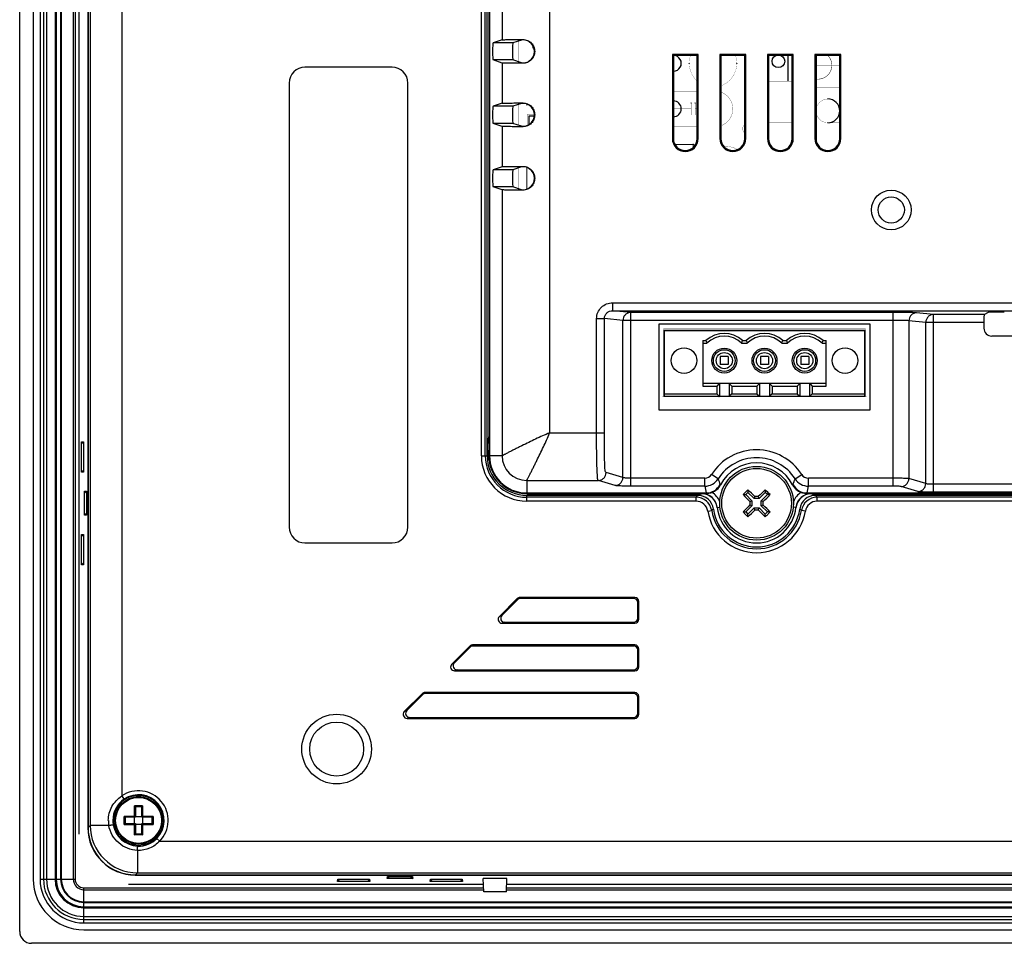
# Model space of a CAD drawing. Header units: millimetres. Extents: x 0 to 2577, y 0 to 841.
# Tile 56 of 68: x 2248 to 2372, y 361 to 477. Entities that reach past the tile are written whole.
import ezdxf

# ---------------------------------------------------------------- set-up
doc = ezdxf.new("R2010")
doc.units = ezdxf.units.MM
doc.layers.add('11_COMPONENTS', color=7, linetype='Continuous')

msp = doc.modelspace()

# ---------------------------------------------------------------- linework, layer by layer
at = {"layer": '11_COMPONENTS', "color": 7, "linetype": 'Continuous'}
for p, q in [((2247.783, 362.357), (2247.783, 620.359)), ((2249.483, 613.758), (2249.483, 368.958)), ((2250.355, 613.758), (2250.355, 368.958)), ((2250.788, 613.758), (2250.788, 368.958)), ((2251.163, 613.758), (2251.163, 368.958)), ((2252.246, 613.758), (2252.246, 368.958)), ((2252.381, 613.758), (2252.381, 368.958)), ((2252.944, 613.758), (2252.944, 368.958)), ((2253.031, 613.758), (2253.031, 368.958)), ((2254.534, 613.758), (2254.534, 368.958)), ((2254.779, 613.758), (2254.779, 368.958)), ((2255.233, 608.108), (2255.233, 374.608)), ((2256.383, 607.265), (2256.383, 375.45)), ((2256.409, 607.239), (2256.409, 375.476)), ((2256.667, 606.982), (2256.667, 375.733)), ((2260.661, 603.276), (2260.661, 379.439)), ((2306.046, 422.358), (2306.046, 560.358)), ((2306.545, 422.358), (2306.545, 560.358)), ((2306.783, 422.358), (2306.783, 560.358)), ((2306.995, 560.358), (2306.995, 422.358)), ((2307.083, 560.358), (2307.083, 422.358)), ((2314.653, 557.488), (2314.653, 425.228)), ((2308.661, 479.896), (2308.661, 474.82)), ((2308.661, 474.82), (2307.521, 474.44)), ((2311.098, 474.797), (2310.024, 474.44)), ((2311.283, 474.855), (2311.283, 474.807)), ((2310.024, 474.44), (2307.521, 474.44)), ((2308.661, 471.896), (2307.521, 472.275)), ((2310.024, 472.275), (2307.521, 472.275)), ((2311.098, 471.918), (2310.024, 472.275)), ((2330.151, 472.989), (2330.151, 462.358)), ((2330.151, 472.989), (2330.283, 472.858)), ((2333.414, 472.989), (2330.151, 472.989)), ((2330.283, 472.858), (2330.283, 462.358)), ((2333.283, 472.858), (2330.283, 472.858)), ((2333.414, 472.989), (2333.283, 472.858)), ((2333.283, 462.358), (2333.283, 472.858)), ((2333.414, 462.358), (2333.414, 472.989)), ((2336.151, 472.989), (2336.151, 462.358)), ((2336.151, 472.989), (2336.283, 472.858)), ((2339.414, 472.989), (2336.151, 472.989)), ((2336.283, 472.858), (2336.283, 462.358)), ((2339.283, 472.858), (2336.283, 472.858)), ((2339.414, 472.989), (2339.283, 472.858)), ((2339.283, 462.358), (2339.283, 472.858)), ((2339.414, 462.358), (2339.414, 472.989)), ((2342.151, 472.989), (2342.151, 462.358)), ((2342.151, 472.989), (2342.283, 472.858)), ((2345.414, 472.989), (2342.151, 472.989)), ((2342.283, 472.858), (2342.283, 462.358)), ((2345.283, 472.858), (2342.283, 472.858)), ((2344.783, 469.608), (2344.783, 472.858)), ((2345.414, 472.989), (2345.283, 472.858)), ((2345.283, 462.358), (2345.283, 472.858)), ((2345.414, 462.358), (2345.414, 472.989)), ((2348.151, 472.989), (2348.151, 462.358)), ((2348.151, 472.989), (2348.283, 472.858)), ((2351.414, 472.989), (2348.151, 472.989)), ((2348.283, 472.858), (2348.283, 462.358)), ((2351.283, 472.858), (2348.283, 472.858)), ((2351.414, 472.989), (2351.283, 472.858)), ((2351.283, 462.358), (2351.283, 472.858)), ((2351.414, 462.358), (2351.414, 472.989)), ((2294.783, 471.358), (2283.783, 471.358)), ((2308.661, 471.896), (2308.661, 466.82)), ((2311.283, 471.86), (2311.283, 471.909)), ((2281.783, 469.358), (2281.783, 413.358)), ((2296.783, 413.358), (2296.783, 469.358)), ((2308.661, 466.82), (2307.521, 466.44)), ((2310.024, 466.44), (2307.521, 466.44)), ((2311.098, 466.797), (2310.024, 466.44)), ((2311.283, 466.855), (2311.283, 466.807)), ((2312.033, 465.208), (2312.033, 464.11)), ((2312.731, 465.208), (2312.033, 465.208)), ((2308.661, 463.896), (2307.521, 464.275)), ((2310.024, 464.275), (2307.521, 464.275)), ((2308.661, 463.896), (2308.661, 458.82)), ((2311.098, 463.918), (2310.024, 464.275)), ((2311.283, 463.86), (2311.283, 463.909)), ((2330.151, 462.358), (2330.283, 462.358)), ((2333.414, 462.358), (2333.283, 462.358)), ((2336.151, 462.358), (2336.283, 462.358)), ((2339.414, 462.358), (2339.283, 462.358)), ((2342.151, 462.358), (2342.283, 462.358)), ((2345.414, 462.358), (2345.283, 462.358)), ((2348.151, 462.358), (2348.283, 462.358)), ((2351.414, 462.358), (2351.283, 462.358)), ((2308.661, 458.82), (2307.521, 458.44)), ((2311.098, 458.797), (2310.024, 458.44)), ((2311.283, 458.855), (2311.283, 458.807)), ((2310.024, 458.44), (2307.521, 458.44)), ((2308.661, 455.896), (2307.521, 456.275)), ((2310.024, 456.275), (2307.521, 456.275)), ((2311.098, 455.918), (2310.024, 456.275)), ((2308.661, 455.896), (2308.661, 422.358)), ((2311.283, 455.86), (2311.283, 455.909)), ((2322.618, 441.655), (2322.618, 440.655)), ((2322.618, 441.655), (2482.199, 441.655)), ((2324.899, 440.43), (2322.618, 440.655)), ((2322.618, 440.655), (2482.199, 440.655)), ((2324.899, 418.52), (2324.899, 440.43)), ((2358.03, 440.43), (2324.899, 440.43)), ((2358.03, 418.52), (2358.03, 440.43)), ((2363.122, 440.175), (2360.984, 440.386)), ((2363.122, 417.755), (2363.122, 440.175)), ((2369.504, 440.175), (2363.122, 440.175)), ((2369.504, 440.175), (2370.048, 440.447)), ((2320.593, 425.228), (2320.593, 439.661)), ((2320.593, 439.661), (2321.578, 439.661)), ((2321.578, 425.228), (2321.578, 439.661)), ((2323.914, 439.43), (2321.578, 439.661)), ((2323.914, 419.605), (2323.914, 439.43)), ((2358.03, 439.43), (2323.914, 439.43)), ((2328.433, 438.958), (2328.433, 428.158)), ((2355.133, 438.958), (2328.433, 438.958)), ((2355.133, 428.158), (2355.133, 438.958)), ((2362.137, 439.175), (2360, 439.387)), ((2360, 439.387), (2360, 419.475)), ((2362.137, 418.84), (2362.137, 439.175)), ((2369.47, 439.175), (2362.137, 439.175)), ((2369.47, 439.175), (2369.47, 438.444)), ((2329.123, 438.208), (2329.123, 429.858)), ((2329.123, 438.208), (2354.443, 438.208)), ((2329.123, 438.158), (2354.443, 438.158)), ((2354.443, 429.858), (2354.443, 438.208)), ((2403.47, 437.445), (2370.469, 437.445)), ((2334.003, 436.879), (2334.003, 431.136)), ((2334.003, 436.879), (2334.39, 436.879)), ((2334.003, 436.558), (2334.518, 436.558)), ((2338.887, 436.558), (2339.598, 436.558)), ((2339.015, 436.879), (2339.47, 436.879)), ((2343.967, 436.558), (2344.678, 436.558)), ((2344.095, 436.879), (2344.55, 436.879)), ((2349.047, 436.558), (2349.563, 436.558)), ((2349.175, 436.879), (2349.563, 436.879)), ((2349.563, 431.136), (2349.563, 436.879)), ((2336.203, 434.858), (2336.203, 433.858)), ((2337.203, 434.858), (2336.203, 434.858)), ((2337.203, 433.858), (2336.203, 433.858)), ((2337.203, 434.858), (2337.203, 433.858)), ((2341.283, 434.858), (2341.283, 433.858)), ((2342.283, 434.858), (2341.283, 434.858)), ((2342.283, 433.858), (2341.283, 433.858)), ((2342.283, 434.858), (2342.283, 433.858)), ((2346.363, 434.858), (2346.363, 433.858)), ((2347.363, 434.858), (2346.363, 434.858)), ((2347.363, 433.858), (2346.363, 433.858)), ((2347.363, 434.858), (2347.363, 433.858)), ((2349.563, 431.458), (2334.003, 431.458)), ((2336.074, 431.458), (2335.753, 431.136)), ((2336.087, 431.458), (2336.087, 429.858)), ((2337.318, 431.458), (2337.318, 429.858)), ((2337.331, 431.458), (2337.653, 431.136)), ((2341.154, 431.458), (2340.833, 431.136)), ((2341.167, 431.458), (2341.167, 429.858)), ((2342.398, 431.458), (2342.398, 429.858)), ((2342.411, 431.458), (2342.733, 431.136)), ((2346.234, 431.458), (2345.913, 431.136)), ((2346.247, 431.458), (2346.247, 429.858)), ((2347.478, 431.458), (2347.478, 429.858)), ((2347.491, 431.458), (2347.813, 431.136)), ((2329.123, 430.179), (2335.753, 430.179)), ((2334.003, 431.136), (2335.753, 431.136)), ((2335.753, 431.136), (2335.753, 430.179)), ((2335.753, 430.179), (2336.074, 429.858)), ((2337.653, 430.179), (2337.331, 429.858)), ((2337.653, 431.136), (2337.653, 430.179)), ((2337.653, 431.136), (2340.833, 431.136)), ((2337.653, 430.179), (2340.833, 430.179)), ((2340.833, 431.136), (2340.833, 430.179)), ((2340.833, 430.179), (2341.154, 429.858)), ((2342.733, 430.179), (2342.411, 429.858)), ((2342.733, 431.136), (2342.733, 430.179)), ((2342.733, 431.136), (2345.913, 431.136)), ((2342.733, 430.179), (2345.913, 430.179)), ((2345.913, 431.136), (2345.913, 430.179)), ((2345.913, 430.179), (2346.234, 429.858)), ((2347.813, 430.179), (2347.491, 429.858)), ((2347.813, 431.136), (2347.813, 430.179)), ((2347.813, 431.136), (2349.563, 431.136)), ((2347.813, 430.179), (2354.443, 430.179)), ((2329.123, 429.858), (2354.443, 429.858)), ((2328.433, 428.158), (2355.133, 428.158)), ((2314.653, 425.228), (2321.578, 425.228)), ((2255.582, 420.297), (2255.582, 424.118)), ((2255.582, 424.118), (2255.855, 423.859)), ((2255.582, 424.118), (2255.855, 424.118)), ((2255.855, 424.118), (2255.855, 420.297)), ((2306.046, 422.358), (2306.783, 422.358)), ((2308.661, 422.358), (2306.995, 422.358)), ((2255.582, 420.297), (2255.855, 420.557)), ((2255.855, 420.297), (2255.582, 420.297)), ((2323.914, 419.605), (2321.797, 420.234)), ((2311.783, 419.236), (2311.783, 417.57)), ((2311.783, 419.236), (2320.812, 419.236)), ((2322.929, 418.607), (2320.812, 419.236)), ((2334.247, 419.519), (2324.899, 419.519)), ((2334.247, 418.52), (2334.247, 419.519)), ((2335.933, 419.445), (2335.09, 419.981)), ((2345.632, 419.445), (2346.475, 419.981)), ((2347.318, 418.52), (2347.318, 419.519)), ((2358.03, 419.519), (2347.318, 419.519)), ((2362.137, 418.84), (2360, 419.475)), ((2255.954, 414.847), (2255.954, 417.868)), ((2255.954, 417.868), (2256.217, 417.619)), ((2255.954, 417.868), (2256.217, 417.868)), ((2256.217, 417.868), (2256.217, 414.847)), ((2311.783, 417.658), (2334.413, 417.658)), ((2311.783, 417.57), (2333.827, 417.57)), ((2334.247, 418.52), (2324.899, 418.52)), ((2334.478, 417.619), (2334.412, 417.658)), ((2336.249, 418.703), (2336.188, 418.737)), ((2339.687, 417.72), (2339.422, 417.455)), ((2339.688, 418.062), (2339.687, 417.72)), ((2339.687, 417.72), (2340.462, 416.944)), ((2341.879, 417.718), (2341.104, 416.944)), ((2341.88, 418.061), (2341.879, 417.718)), ((2342.144, 417.453), (2341.879, 417.718)), ((2345.377, 418.737), (2345.316, 418.703)), ((2347.087, 417.619), (2347.153, 417.658)), ((2347.152, 417.658), (2468.413, 417.658)), ((2358.03, 418.52), (2347.318, 418.52)), ((2347.738, 417.57), (2467.827, 417.57)), ((2361.152, 417.841), (2359.015, 418.477)), ((2468.391, 418.753), (2363.122, 418.753)), ((2468.391, 417.755), (2363.122, 417.755)), ((2311.783, 416.621), (2311.783, 417.358)), ((2333.352, 417.358), (2311.783, 417.358)), ((2333.147, 417.12), (2311.783, 417.12)), ((2333.147, 416.621), (2311.783, 416.621)), ((2333.147, 416.621), (2333.147, 417.12)), ((2339.079, 417.455), (2339.422, 417.455)), ((2339.422, 417.455), (2340.197, 416.679)), ((2339.938, 416.572), (2340.197, 416.679)), ((2340.197, 416.679), (2340.196, 416.037)), ((2340.569, 417.203), (2340.462, 416.944)), ((2341.104, 416.944), (2340.462, 416.944)), ((2340.997, 417.202), (2341.104, 416.944)), ((2341.368, 416.036), (2341.369, 416.678)), ((2342.144, 417.453), (2341.369, 416.678)), ((2341.627, 416.571), (2341.369, 416.678)), ((2342.487, 417.453), (2342.144, 417.453)), ((2467.352, 417.358), (2348.213, 417.358)), ((2467.147, 417.12), (2348.418, 417.12)), ((2348.418, 416.621), (2348.418, 417.12)), ((2467.147, 416.621), (2348.418, 416.621)), ((2255.954, 414.847), (2256.217, 415.097)), ((2334.626, 415.362), (2335.119, 415.442)), ((2335.811, 415.826), (2336.16, 415.864)), ((2339.078, 415.263), (2339.421, 415.263)), ((2339.421, 415.263), (2340.196, 416.037)), ((2339.421, 415.263), (2339.686, 414.997)), ((2339.686, 414.997), (2340.461, 415.772)), ((2339.938, 416.145), (2340.196, 416.037)), ((2340.568, 415.513), (2340.461, 415.772)), ((2340.461, 415.772), (2341.103, 415.771)), ((2340.996, 415.513), (2341.103, 415.771)), ((2341.878, 414.996), (2341.103, 415.771)), ((2341.627, 416.143), (2341.368, 416.036)), ((2342.143, 415.261), (2341.368, 416.036)), ((2341.878, 414.996), (2342.143, 415.261)), ((2342.486, 415.261), (2342.143, 415.261)), ((2345.754, 415.826), (2345.405, 415.864)), ((2346.939, 415.362), (2346.446, 415.442)), ((2256.217, 414.847), (2255.954, 414.847)), ((2339.685, 414.655), (2339.686, 414.997)), ((2341.877, 414.653), (2341.878, 414.996)), ((2255.582, 412.418), (2255.855, 412.159)), ((2255.582, 408.597), (2255.582, 412.418)), ((2255.582, 412.418), (2255.855, 412.418)), ((2255.855, 412.418), (2255.855, 408.597)), ((2283.783, 411.358), (2294.783, 411.358)), ((2255.582, 408.597), (2255.855, 408.857)), ((2255.855, 408.597), (2255.582, 408.597)), ((2310.582, 404.342), (2308.319, 402.079)), ((2310.636, 404.211), (2308.635, 402.21)), ((2310.636, 404.211), (2310.582, 404.342)), ((2310.989, 404.358), (2310.935, 404.489)), ((2325.414, 404.489), (2310.935, 404.489)), ((2325.283, 404.358), (2310.989, 404.358)), ((2325.283, 404.358), (2325.414, 404.489)), ((2325.783, 403.858), (2325.914, 403.989)), ((2325.914, 401.726), (2325.914, 403.989)), ((2325.783, 401.857), (2325.783, 403.858)), ((2308.635, 402.21), (2308.319, 402.079)), ((2325.783, 401.857), (2325.914, 401.726)), ((2308.988, 401.358), (2308.672, 401.227)), ((2308.672, 401.227), (2325.414, 401.227)), ((2308.988, 401.358), (2325.283, 401.358)), ((2325.283, 401.358), (2325.414, 401.227)), ((2304.582, 398.342), (2302.319, 396.079)), ((2304.636, 398.211), (2302.635, 396.21)), ((2304.636, 398.211), (2304.582, 398.342)), ((2304.989, 398.358), (2304.935, 398.489)), ((2325.414, 398.489), (2304.935, 398.489)), ((2325.283, 398.358), (2304.989, 398.358)), ((2325.283, 398.358), (2325.414, 398.489)), ((2325.783, 397.858), (2325.914, 397.989)), ((2325.783, 395.857), (2325.783, 397.858)), ((2325.914, 395.726), (2325.914, 397.989)), ((2302.635, 396.21), (2302.319, 396.079)), ((2302.988, 395.358), (2302.672, 395.227)), ((2302.672, 395.227), (2325.414, 395.227)), ((2302.988, 395.358), (2325.283, 395.358)), ((2325.283, 395.358), (2325.414, 395.227)), ((2325.783, 395.857), (2325.914, 395.726)), ((2298.582, 392.342), (2296.319, 390.079)), ((2298.636, 392.211), (2296.635, 390.21)), ((2298.636, 392.211), (2298.582, 392.342)), ((2298.989, 392.358), (2298.935, 392.489)), ((2325.414, 392.489), (2298.935, 392.489)), ((2325.283, 392.358), (2298.989, 392.358)), ((2325.283, 392.358), (2325.414, 392.489)), ((2325.783, 391.858), (2325.914, 391.989)), ((2325.783, 389.857), (2325.783, 391.858)), ((2325.914, 389.726), (2325.914, 391.989)), ((2296.635, 390.21), (2296.319, 390.079)), ((2296.988, 389.358), (2296.672, 389.227)), ((2296.672, 389.227), (2325.414, 389.227)), ((2296.988, 389.358), (2325.283, 389.358)), ((2325.283, 389.358), (2325.414, 389.227)), ((2325.783, 389.857), (2325.914, 389.726)), ((2260.661, 379.439), (2260.945, 379.028)), ((2262.274, 376.866), (2262.274, 378.188)), ((2263.291, 378.188), (2262.274, 378.188)), ((2262.383, 378.06), (2262.383, 376.758)), ((2263.183, 378.058), (2262.383, 378.058)), ((2263.183, 376.758), (2263.183, 378.06)), ((2263.291, 378.188), (2263.291, 376.866)), ((2260.952, 375.849), (2260.952, 376.866)), ((2262.274, 376.866), (2260.952, 376.866)), ((2262.383, 376.758), (2261.08, 376.758)), ((2261.083, 376.758), (2261.083, 375.958)), ((2262.283, 376.858), (2262.274, 376.866)), ((2262.283, 375.958), (2262.283, 376.758)), ((2262.383, 376.858), (2263.183, 376.858)), ((2264.485, 376.758), (2263.183, 376.758)), ((2263.283, 376.858), (2263.291, 376.866)), ((2263.283, 376.758), (2263.283, 375.958)), ((2264.613, 376.866), (2263.291, 376.866)), ((2264.483, 375.958), (2264.483, 376.758)), ((2264.613, 376.866), (2264.613, 375.849)), ((2256.667, 375.733), (2256.409, 375.476)), ((2259.025, 375.733), (2256.667, 375.733)), ((2260.952, 375.849), (2262.274, 375.849)), ((2261.08, 375.958), (2262.383, 375.958)), ((2262.274, 375.849), (2262.283, 375.858)), ((2262.274, 374.527), (2262.274, 375.849)), ((2262.383, 375.958), (2262.383, 374.655)), ((2263.183, 375.858), (2262.383, 375.858)), ((2263.183, 374.655), (2263.183, 375.958)), ((2263.183, 375.958), (2264.485, 375.958)), ((2263.291, 375.849), (2263.283, 375.858)), ((2263.291, 375.849), (2263.291, 374.527)), ((2263.291, 375.849), (2264.613, 375.849)), ((2263.291, 374.527), (2262.274, 374.527)), ((2262.383, 374.658), (2263.183, 374.658)), ((2265.452, 373.736), (2265.095, 374.087)), ((2265.452, 373.736), (2550.113, 373.736)), ((2262.658, 372.575), (2262.658, 369.742)), ((2262.375, 369.458), (2553.19, 369.458)), ((2262.658, 369.742), (2262.401, 369.484)), ((2262.401, 369.484), (2553.164, 369.484)), ((2262.658, 369.742), (2552.907, 369.742)), ((2294.174, 369.022), (2294.187, 369.295)), ((2294.442, 369.295), (2294.174, 369.022)), ((2294.187, 369.295), (2297.378, 369.295)), ((2297.123, 369.295), (2297.391, 369.022)), ((2297.378, 369.295), (2297.391, 369.022)), ((2250.355, 368.958), (2254.779, 368.958)), ((2255.883, 363.43), (2255.883, 367.855)), ((2255.883, 367.855), (2306.338, 367.855)), ((2261.533, 368.308), (2306.314, 368.308)), ((2287.907, 368.648), (2287.92, 368.934)), ((2288.187, 368.934), (2287.907, 368.648)), ((2291.958, 368.648), (2287.907, 368.648)), ((2287.92, 368.934), (2291.945, 368.934)), ((2291.678, 368.934), (2291.958, 368.648)), ((2291.945, 368.934), (2291.958, 368.648)), ((2297.391, 369.022), (2294.174, 369.022)), ((2299.607, 368.648), (2299.62, 368.934)), ((2299.887, 368.934), (2299.607, 368.648)), ((2303.658, 368.648), (2299.607, 368.648)), ((2299.62, 368.934), (2303.645, 368.934)), ((2303.378, 368.934), (2303.658, 368.648)), ((2303.645, 368.934), (2303.658, 368.648)), ((2306.365, 367.358), (2306.283, 369.022)), ((2309.283, 369.022), (2306.283, 369.022)), ((2306.283, 368.914), (2306.283, 369.022)), ((2309.2, 367.358), (2309.283, 369.022)), ((2309.227, 367.855), (2506.338, 367.855)), ((2309.251, 368.308), (2506.314, 368.308)), ((2255.883, 367.609), (2306.351, 367.609)), ((2309.2, 367.358), (2306.365, 367.358)), ((2309.214, 367.609), (2506.351, 367.609)), ((2255.883, 366.106), (2559.683, 366.106)), ((2255.883, 366.02), (2559.683, 366.02)), ((2255.883, 365.456), (2559.683, 365.456)), ((2255.883, 365.321), (2559.683, 365.321)), ((2255.883, 364.238), (2559.683, 364.238)), ((2255.883, 363.863), (2559.683, 363.863)), ((2255.883, 363.43), (2559.683, 363.43)), ((2255.883, 362.558), (2559.683, 362.558)), ((2566.283, 360.858), (2249.282, 360.858))]:
    msp.add_line(p, q, dxfattribs=at)
for points, const_width in [([(2310.783, 474.692), (2310.783, 472.023)], 0.0595), ([(2312.533, 473.858), (2312.533, 474.105)], 0.0238), ([(2332.283, 471.858), (2330.283, 471.858)], 0.0238), ([(2351.283, 471.608), (2348.283, 471.608)], 0.0302), ([(2342.283, 469.608), (2345.283, 469.608)], 0.0302), ([(2348.283, 468.858), (2351.283, 468.858)], 0.0302), ([(2333.283, 468.358), (2330.283, 468.358)], 0.0302), ([(2351.283, 467.358), (2349.783, 467.358)], 0.0302), ([(2310.783, 466.692), (2310.783, 464.023)], 0.0595), ([(2311.783, 466.608), (2311.783, 466.724)], 0.0238), ([(2312.029, 466.608), (2311.783, 466.608)], 0.0238), ([(2330.283, 466.108), (2332.533, 466.108)], 0.0302), ([(2332.533, 466.858), (2332.533, 465.358)], 0.0302), ([(2333.033, 466.858), (2333.033, 465.358)], 0.0302), ([(2333.033, 466.108), (2333.283, 466.108)], 0.0302), ([(2311.833, 465.408), (2311.833, 464.01)], 0.0302), ([(2312.738, 465.408), (2311.833, 465.408)], 0.0302), ([(2330.283, 463.858), (2333.283, 463.858)], 0.0302), ([(2342.283, 464.358), (2345.283, 464.358)], 0.0302), ([(2351.283, 464.358), (2349.783, 464.358)], 0.0302), ([(2345.283, 462.858), (2342.283, 462.858)], 0.0302), ([(2351.283, 462.858), (2348.283, 462.858)], 0.0302), ([(2332.783, 461.608), (2330.484, 461.608)], 0.119), ([(2332.783, 461.241), (2332.783, 461.608)], 0.119), ([(2310.783, 458.692), (2310.783, 456.023)], 0.0595), ([(2311.783, 458.724), (2311.783, 455.991)], 0.119), ([(2329.033, 429.858), (2329.033, 438.358)], 0.0297), ([(2329.033, 438.358), (2354.533, 438.358)], 0.0297), ([(2354.533, 438.358), (2354.533, 429.858)], 0.0297), ([(2329.123, 429.858), (2329.033, 429.858)], 0.0297), ([(2354.533, 429.858), (2354.443, 429.858)], 0.0297)]:
    msp.add_lwpolyline(points, dxfattribs=dict(at, const_width=const_width))
for points, const_width in [([(2312.381, 474.312, 0.0717152), (2312.735, 473.454)], 0.0297), ([(2332.454, 472.858, 0.3041072), (2333.282, 469.622)], 0.0238), ([(2336.283, 469.029, 0.4142017), (2338.111, 472.858)], 0.0238), ([(2348.283, 469.876, 0.7252355), (2349.757, 472.858)], 0.0595), ([(2336.283, 463.986, 0.7070826), (2336.283, 468.229)], 0.0302), ([(2349.783, 467.358, 1), (2349.783, 464.358)], 0.0302), ([(2339.282, 464.167, 0.4470982), (2339.282, 463.049)], 0.0302), ([(2338.362, 460.975, 0.1765901), (2336.687, 461.334)], 0.0297)]:
    msp.add_lwpolyline(points, format="xyb", dxfattribs=dict(at, const_width=const_width))
for centre, radius in [((2312.533, 473.858), 0.01), ((2343.533, 472.108), 0.8), ((2311.783, 472.008), 0.01), ((2332.283, 471.858), 0.01), ((2338.283, 471.858), 0.01), ((2349.783, 467.358), 0.0127), ((2311.783, 466.608), 0.01), ((2332.533, 466.858), 0.0127), ((2332.533, 466.108), 0.0127), ((2333.033, 466.858), 0.0127), ((2333.033, 466.108), 0.0127), ((2311.833, 465.408), 0.0127), ((2332.533, 465.358), 0.0127), ((2333.033, 465.358), 0.0127), ((2349.783, 464.358), 0.0127), ((2332.783, 461.608), 0.05), ((2357.783, 453.358), 2.5), ((2357.783, 453.358), 1.65), ((2329.033, 438.358), 0.0125), ((2354.533, 438.358), 0.0125), ((2331.623, 434.358), 1.616), ((2336.703, 434.358), 1.575), ((2336.703, 434.358), 1.375), ((2336.703, 434.358), 1.02), ((2341.783, 434.358), 1.575), ((2341.783, 434.358), 1.375), ((2341.783, 434.358), 1.02), ((2346.863, 434.358), 1.575), ((2346.863, 434.358), 1.375), ((2346.863, 434.358), 1.02), ((2351.943, 434.358), 1.616), ((2329.033, 429.858), 0.0125), ((2354.533, 429.858), 0.0125), ((2340.783, 416.358), 4.65), ((2340.783, 416.358), 4.394), ((2287.783, 385.358), 4.4), ((2287.783, 385.358), 3.4), ((2262.783, 376.358), 3.163), ((2262.783, 376.358), 3), ((2262.783, 376.358), 2.896)]:
    msp.add_circle(centre, radius, dxfattribs=at)
for centre, radius, start, end in [((2311.283, 473.358), 1.456, 303.9886, 56.0114), ((2330.283, 471.858), 1, 269.99997, 90.00003), ((2283.783, 469.358), 2, 90, 180), ((2294.783, 469.358), 2, 0, 90), ((2330.283, 471.858), 0.01, 270, 90.96257), ((2348.283, 471.608), 0.0127, 270, 90.96257), ((2348.283, 468.858), 0.0127, 270, 90.96257), ((2349.783, 465.858), 1.5, 270, 90), ((2311.283, 465.358), 1.456, 303.9886, 56.0114), ((2330.283, 466.108), 0.0127, 270, 90.96257), ((2330.283, 466.108), 1, 270.00003, 89.99997), ((2331.783, 462.358), 1.631, 180, 0), ((2331.783, 462.358), 1.5, 180, 0), ((2337.783, 462.358), 1.631, 180, 0), ((2337.783, 462.358), 1.5, 180, 0), ((2343.783, 462.358), 1.631, 180, 0), ((2343.783, 462.358), 1.5, 180, 0), ((2349.783, 462.358), 1.631, 180, 0), ((2349.783, 462.358), 1.5, 180, 0), ((2311.283, 457.358), 1.456, 303.9886, 56.0114), ((2336.703, 434.358), 3.422, 47.47314, 132.52686), ((2336.703, 434.358), 3.1, 45.20868, 134.79132), ((2341.783, 434.358), 3.422, 47.47314, 132.52686), ((2341.783, 434.358), 3.1, 45.20868, 134.79132), ((2346.863, 434.358), 3.422, 47.47314, 132.52686), ((2346.863, 434.358), 3.1, 45.20868, 134.79132), ((2350.725, 443.231), 17.527, 201.24874, 202.38097), ((2322.68, 443.231), 17.527, 337.61904, 338.75127), ((2355.805, 443.231), 17.527, 201.24874, 202.38097), ((2327.76, 443.231), 17.527, 337.61904, 338.75127), ((2360.885, 443.231), 17.527, 201.24874, 202.38097), ((2332.84, 443.231), 17.527, 337.61904, 338.75127), ((2336.033, 429.858), 0.0125, 270, 359.99997), ((2337.033, 429.858), 0.0125, 270, 359.99997), ((2341.283, 429.858), 0.0125, 270, 359.99997), ((2342.283, 429.858), 0.0125, 270, 359.99997), ((2346.283, 429.858), 0.0125, 270, 359.99997), ((2347.283, 429.858), 0.0125, 270, 359.99997), ((2312.283, 423.358), 5.5, 164.07264, 197.70315), ((2340.783, 416.358), 6.748, 32.48053, 147.51947), ((2311.783, 422.358), 5.737, 180, 270), ((2311.783, 422.358), 5.237, 180, 270), ((2311.783, 422.358), 5, 180, 270), ((2311.783, 422.358), 4.787, 180, 270), ((2311.783, 422.358), 4.7, 180, 270), ((2311.786, 422.361), 3.125, 180.05572, 269.94428), ((2340.783, 416.358), 5.749, 32.48053, 147.51947), ((2340.783, 416.358), 5.105, 27.35574, 152.64426), ((2334.247, 420.518), 0.999, 270.01006, 327.53337), ((2334.247, 420.52), 2, 270.01373, 327.47796), ((2343.895, 421.91), 8.335, 197.20281, 202.37117), ((2337.67, 421.91), 8.335, 337.6288, 342.79723), ((2347.318, 420.52), 2, 212.52208, 269.98624), ((2347.318, 420.518), 0.999, 212.46666, 269.98991), ((2333.822, 415.614), 2, 6.09472, 89.993), ((2340.783, 418.357), 7, 186.0945, 186.45509), ((2333.827, 415.573), 1.997, 86.54921, 89.99763), ((2333.827, 415.57), 2, 9.89539, 86.55249), ((2345.584, 420.255), 11.469, 188.70224, 193.08985), ((2334.411, 419.66), 2.002, 270.07263, 332.57283), ((2334.473, 419.622), 1.999, 289.52103, 332.64207), ((2333.822, 415.614), 2.5, 22.13576, 58.15377), ((2411.61, 345.438), 102.211, 134.96273, 135.20366), ((2411.628, 345.421), 102.236, 134.72198, 134.96284), ((2271.065, 346.784), 98.942, 45.37433, 46.08744), ((2411.175, 345.906), 100.041, 133.84204, 134.54732), ((2269.863, 345.53), 102.211, 44.72195, 45.20366), ((2347.092, 419.622), 1.999, 207.35793, 250.47901), ((2347.154, 419.66), 2.002, 207.42714, 269.96987), ((2347.743, 415.614), 2.5, 121.84623, 157.90972), ((2347.743, 415.614), 2, 90.007, 173.90529), ((2347.738, 415.57), 2, 93.44751, 170.10461), ((2344.883, 104.728), 312.9, 89.47629, 89.59639), ((2335.981, 420.255), 11.469, 346.91013, 351.29779), ((2347.738, 415.573), 1.997, 90.00237, 93.45079), ((2340.782, 418.357), 7, 353.54491, 353.9055), ((2350.899, 402.01), 23.312, 138.82497, 139.59501), ((2333.146, 415.122), 1.998, 9.20805, 89.97596), ((2333.148, 415.124), 1.497, 9.16537, 90.01864), ((2333.353, 415.361), 1.996, 7.62416, 90.01978), ((2411.234, 486.75), 100.041, 223.84204, 224.54732), ((2443.17, 416.291), 103.232, 179.84422, 180.08139), ((2340.716, 313.97), 103.232, 89.84422, 90.08139), ((2271.186, 486.098), 98.975, 315.37449, 316.08736), ((2238.395, 416.424), 103.232, 359.84422, 0.08139), ((2348.212, 415.361), 1.996, 89.98022, 172.37584), ((2348.419, 415.122), 1.998, 90.02404, 170.79194), ((2348.417, 415.124), 1.497, 89.98136, 170.83463), ((2330.666, 402.01), 23.312, 40.405, 41.17503), ((2340.783, 416.358), 6.237, 189.18402, 350.81598), ((2344.624, 404.684), 14.356, 130.33854, 131.46079), ((2340.783, 416.358), 5.737, 189.18402, 350.81598), ((2340.783, 416.358), 5.5, 187.64394, 352.35606), ((2333.829, 415.57), 1.998, 6.46247, 9.90596), ((2340.783, 416.358), 5, 186.10077, 353.89923), ((2410.356, 346.64), 98.942, 135.37433, 136.08744), ((2411.72, 487.203), 102.236, 224.72198, 224.96284), ((2270.39, 486.809), 100.041, 313.84204, 314.54732), ((2340.849, 518.745), 103.232, 269.84422, 270.08139), ((2410.5, 485.931), 98.942, 225.37433, 226.08744), ((2270.341, 345.974), 100.027, 43.84199, 44.54736), ((2269.976, 487.257), 102.182, 314.9627, 315.20369), ((2347.736, 415.57), 1.998, 170.09404, 173.53753), ((2336.941, 404.684), 14.356, 48.53921, 49.66146), ((2411.702, 487.185), 102.211, 224.96273, 225.20366), ((2269.937, 487.295), 102.236, 314.72198, 314.96284), ((2283.783, 413.358), 2, 180, 270), ((2294.783, 413.358), 2, 270, 0), ((2262.783, 376.359), 3.241, 124.57304, 180.03047), ((2262.783, 376.358), 3.741, 315.51973, 124.54282), ((2262.783, 376.358), 3.241, 315.51973, 124.54282), ((2261.444, 377.32), 1.202, 45.72243, 46.28183), ((2261.416, 377.291), 1.241, 44.25438, 45.70595), ((2264.149, 377.291), 1.242, 134.25202, 135.70359), ((2264.121, 377.32), 1.202, 133.7136, 134.273), ((2261.821, 377.696), 1.202, 223.7136, 224.273), ((2261.85, 377.724), 1.242, 224.25202, 225.70359), ((2263.715, 377.724), 1.242, 314.3045, 315.75593), ((2263.744, 377.696), 1.202, 315.7281, 316.2875), ((2262.67, 375.745), 6.004, 180.1141, 269.8859), ((2262.495, 376.359), 3.525, 180.01891, 190.21739), ((2262.797, 376.358), 3.255, 180.00798, 189.57926), ((2262.782, 376.356), 3.239, 189.58974, 268.10041), ((2261.821, 375.019), 1.202, 135.72243, 136.28183), ((2261.849, 374.991), 1.241, 134.25438, 135.70595), ((2263.716, 374.99), 1.242, 44.30204, 45.75347), ((2263.744, 375.019), 1.202, 43.71932, 44.27872), ((2261.444, 375.396), 1.202, 313.71932, 314.27872), ((2261.415, 375.424), 1.242, 314.30204, 315.75347), ((2262.783, 376.359), 3.242, 268.0818, 315.5003), ((2264.149, 375.425), 1.242, 224.3045, 225.75593), ((2264.121, 375.396), 1.202, 225.7281, 226.2875), ((2255.883, 368.958), 6.4, 180, 270), ((2255.883, 368.958), 5.528, 180, 270), ((2255.883, 368.958), 5.095, 180, 270), ((2255.883, 368.958), 4.72, 180, 270), ((2255.883, 368.958), 3.636, 180, 270), ((2255.883, 368.958), 3.502, 180, 270), ((2255.883, 368.958), 2.938, 180, 270), ((2255.883, 368.958), 2.852, 180, 270), ((2255.883, 368.958), 1.348, 180, 270), ((2255.883, 368.958), 1.103, 180, 270)]:
    msp.add_arc(centre, radius, start, end, dxfattribs=at)
for centre, major_axis, ratio, start_param, end_param in [((2312.097, 474.797), (1, 0), 0.0174551, 2.5220554, 3.0892328), ((2307.522, 473.358), (0, 1.082), 0.0524078, 0.0174533, 3.1241394), ((2310.025, 473.358), (0, 1.082), 0.0524078, 0.0174533, 3.1241394), ((2312.097, 471.919), (1, 0), 0.0174551, -3.0892328, -2.5220554), ((2307.522, 465.358), (0, 1.082), 0.0524078, 0.0174533, 3.1241394), ((2310.025, 465.358), (0, 1.082), 0.0524078, 0.0174533, 3.1241394), ((2312.097, 466.797), (1, 0), 0.0174551, 2.5220554, 3.0892328), ((2312.097, 463.919), (1, 0), 0.0174551, -3.0892328, -2.5220554), ((2312.097, 458.797), (1, 0), 0.0174551, 2.5220554, 3.0892328), ((2307.522, 457.358), (0, 1.082), 0.0524078, 0.0174533, 3.1241394), ((2310.025, 457.358), (0, 1.082), 0.0524078, 0.0174533, 3.1241394), ((2312.097, 455.919), (1, 0), 0.0174551, -3.0892328, -2.5220554), ((2369.505, 439.175), (0, 1), 0.0349208, 0.0174533, 1.5707963), ((2372.047, 440.446), (2, 0), 0.0174551, 1.5707963, 3.1066861), ((2370.47, 438.446), (0.708, 0.708), 0.9987828, -3.9263818, -2.3568035), ((2310.936, 403.988), (-0.192, 0.463), 0.998395, -0.3921315, 0.3921315), ((2310.99, 403.857), (0.192, -0.463), 0.998395, 2.7494612, 3.5337241), ((2325.282, 403.857), (-0.355, -0.355), 0.9972647, 2.357564, 3.9256213), ((2325.413, 403.988), (0.355, 0.355), 0.9972647, -0.7840286, 0.7840286), ((2308.675, 401.727), (0.466, 0.193), 0.9907525, 1.9667909, 4.3163944), ((2308.991, 401.858), (0.466, 0.193), 0.9907525, 1.9667909, 4.3163944), ((2325.282, 401.858), (-0.355, 0.355), 0.9972647, 2.357564, 3.9256213), ((2325.413, 401.727), (0.355, -0.355), 0.9972647, -0.7840286, 0.7840286), ((2304.936, 397.988), (-0.192, 0.463), 0.998395, -0.3921315, 0.3921315), ((2304.99, 397.857), (0.192, -0.463), 0.998395, 2.7494612, 3.5337241), ((2325.282, 397.857), (-0.355, -0.355), 0.9972647, 2.357564, 3.9256213), ((2325.413, 397.988), (0.355, 0.355), 0.9972647, -0.7840286, 0.7840286), ((2302.675, 395.727), (0.466, 0.193), 0.9907525, 1.9667909, 4.3163944), ((2302.991, 395.858), (0.466, 0.193), 0.9907525, 1.9667909, 4.3163944), ((2325.282, 395.858), (-0.355, 0.355), 0.9972647, 2.357564, 3.9256213), ((2325.413, 395.727), (0.355, -0.355), 0.9972647, -0.7840286, 0.7840286), ((2298.936, 391.988), (-0.192, 0.463), 0.998395, -0.3921315, 0.3921315), ((2298.99, 391.857), (0.192, -0.463), 0.998395, 2.7494612, 3.5337241), ((2325.282, 391.857), (-0.355, -0.355), 0.9972647, 2.357564, 3.9256213), ((2325.413, 391.988), (0.355, 0.355), 0.9972647, -0.7840286, 0.7840286), ((2296.991, 389.858), (0.466, 0.193), 0.9907525, 1.9667909, 4.3163944), ((2296.675, 389.727), (0.466, 0.193), 0.9907525, 1.9667909, 4.3163944), ((2325.282, 389.858), (-0.355, 0.355), 0.9972647, 2.357564, 3.9256213), ((2325.413, 389.727), (0.355, -0.355), 0.9972647, -0.7840286, 0.7840286), ((2262.391, 375.466), (4.254, 4.254), 0.9972647, -3.9256213, -2.357564), ((2262.418, 375.493), (4.254, 4.254), 0.9972647, -3.9256213, -2.357564), ((2249.283, 362.359), (1.062, 1.062), 0.9987828, 2.3568035, 3.9263818)]:
    msp.add_ellipse(centre, major_axis=major_axis, ratio=ratio, start_param=start_param, end_param=end_param, dxfattribs=at)
for points, knots in [([(2308.661, 474.82), (2308.679, 474.826), (2308.75, 474.829), (2308.909, 474.838), (2309.172, 474.842), (2309.523, 474.847), (2309.934, 474.85), (2310.526, 474.853), (2310.978, 474.854), (2311.283, 474.855)], [0, 0, 0, 0, 0.0225405, 0.0800586, 0.1824484, 0.3225417, 0.4829137, 0.6521179, 1, 1, 1, 1]), ([(2311.283, 474.855), (2311.477, 474.856), (2311.871, 474.778), (2312.369, 474.446), (2312.704, 473.947), (2312.821, 473.358), (2312.704, 472.768), (2312.369, 472.269), (2311.871, 471.937), (2311.477, 471.86), (2311.283, 471.86)], [0, 0, 0, 0, 0.124611, 0.2496118, 0.3747848, 0.4999991, 0.6252167, 0.7503867, 0.8753887, 1, 1, 1, 1]), ([(2312.097, 474.565), (2312.028, 474.611), (2311.778, 474.751), (2311.486, 474.812), (2311.283, 474.807)], [0, 0, 0, 0, 0.2889059, 1, 1, 1, 1]), ([(2311.283, 471.86), (2310.978, 471.861), (2310.526, 471.862), (2309.934, 471.865), (2309.523, 471.868), (2309.171, 471.873), (2308.909, 471.877), (2308.75, 471.887), (2308.679, 471.89), (2308.661, 471.896)], [0, 0, 0, 0, 0.3479267, 0.5171477, 0.6775096, 0.8175816, 0.9199616, 0.9774592, 1, 1, 1, 1]), ([(2311.283, 471.909), (2311.339, 471.907), (2311.624, 471.918), (2311.907, 472.022), (2312.097, 472.15)], [0, 0, 0, 0, 0.1970219, 1, 1, 1, 1]), ([(2308.661, 466.82), (2308.679, 466.826), (2308.75, 466.829), (2308.909, 466.838), (2309.172, 466.842), (2309.523, 466.847), (2309.934, 466.85), (2310.526, 466.853), (2310.978, 466.854), (2311.283, 466.855)], [0, 0, 0, 0, 0.0225405, 0.0800586, 0.1824484, 0.3225417, 0.4829137, 0.6521179, 1, 1, 1, 1]), ([(2311.283, 466.855), (2311.477, 466.856), (2311.871, 466.778), (2312.369, 466.446), (2312.704, 465.947), (2312.821, 465.358), (2312.704, 464.768), (2312.369, 464.269), (2311.871, 463.937), (2311.477, 463.86), (2311.283, 463.86)], [0, 0, 0, 0, 0.124611, 0.2496118, 0.3747848, 0.4999991, 0.6252167, 0.7503867, 0.8753887, 1, 1, 1, 1]), ([(2312.097, 466.565), (2312.028, 466.611), (2311.778, 466.751), (2311.486, 466.812), (2311.283, 466.807)], [0, 0, 0, 0, 0.2889059, 1, 1, 1, 1]), ([(2311.283, 463.86), (2310.978, 463.861), (2310.526, 463.862), (2309.934, 463.865), (2309.523, 463.868), (2309.171, 463.873), (2308.909, 463.877), (2308.75, 463.887), (2308.679, 463.89), (2308.661, 463.896)], [0, 0, 0, 0, 0.3479267, 0.5171477, 0.6775096, 0.8175816, 0.9199616, 0.9774592, 1, 1, 1, 1]), ([(2311.283, 463.909), (2311.339, 463.907), (2311.624, 463.918), (2311.907, 464.022), (2312.097, 464.15)], [0, 0, 0, 0, 0.1970219, 1, 1, 1, 1]), ([(2308.661, 458.82), (2308.679, 458.826), (2308.75, 458.829), (2308.909, 458.838), (2309.172, 458.842), (2309.523, 458.847), (2309.934, 458.85), (2310.526, 458.853), (2310.978, 458.854), (2311.283, 458.855)], [0, 0, 0, 0, 0.0225405, 0.0800586, 0.1824484, 0.3225417, 0.4829137, 0.6521179, 1, 1, 1, 1]), ([(2311.283, 458.855), (2311.477, 458.856), (2311.871, 458.778), (2312.369, 458.446), (2312.704, 457.947), (2312.821, 457.358), (2312.704, 456.768), (2312.369, 456.269), (2311.871, 455.937), (2311.477, 455.86), (2311.283, 455.86)], [0, 0, 0, 0, 0.124611, 0.2496118, 0.3747848, 0.4999991, 0.6252167, 0.7503867, 0.8753887, 1, 1, 1, 1]), ([(2312.097, 458.565), (2312.028, 458.611), (2311.778, 458.751), (2311.486, 458.812), (2311.283, 458.807)], [0, 0, 0, 0, 0.2889059, 1, 1, 1, 1]), ([(2311.283, 455.909), (2311.339, 455.907), (2311.624, 455.918), (2311.907, 456.022), (2312.097, 456.15)], [0, 0, 0, 0, 0.1970219, 1, 1, 1, 1]), ([(2311.283, 455.86), (2310.978, 455.861), (2310.526, 455.862), (2309.934, 455.865), (2309.523, 455.868), (2309.171, 455.873), (2308.909, 455.877), (2308.75, 455.887), (2308.679, 455.89), (2308.661, 455.896)], [0, 0, 0, 0, 0.3479267, 0.5171477, 0.6775096, 0.8175816, 0.9199616, 0.9774592, 1, 1, 1, 1]), ([(2320.593, 439.661), (2320.593, 439.922), (2320.7, 440.451), (2321.155, 441.114), (2321.828, 441.554), (2322.357, 441.655), (2322.618, 441.655)], [0, 0, 0, 0, 0.2499354, 0.4999049, 0.7499277, 1, 1, 1, 1]), ([(2321.578, 439.661), (2321.578, 439.794), (2321.634, 440.064), (2321.874, 440.395), (2322.22, 440.608), (2322.486, 440.656), (2322.618, 440.655)], [0, 0, 0, 0, 0.2512944, 0.5018966, 0.7513773, 1, 1, 1, 1]), ([(2324.899, 440.43), (2324.771, 440.429), (2324.512, 440.376), (2324.185, 440.153), (2323.966, 439.821), (2323.914, 439.56), (2323.914, 439.43)], [0, 0, 0, 0, 0.2481695, 0.4975352, 0.7483447, 1, 1, 1, 1]), ([(2360.984, 440.386), (2360.866, 440.398), (2360.524, 440.406), (2359.881, 440.421), (2359.015, 440.427), (2358.372, 440.43), (2358.03, 440.43)], [0, 0, 0, 0, 0.1207164, 0.3473871, 0.652752, 1, 1, 1, 1]), ([(2360.984, 440.386), (2360.856, 440.386), (2360.597, 440.333), (2360.27, 440.11), (2360.052, 439.778), (2360, 439.516), (2360, 439.387)], [0, 0, 0, 0, 0.2481679, 0.4975322, 0.7483402, 1, 1, 1, 1]), ([(2363.122, 440.175), (2362.994, 440.174), (2362.734, 440.121), (2362.408, 439.898), (2362.189, 439.567), (2362.137, 439.305), (2362.137, 439.175)], [0, 0, 0, 0, 0.2481695, 0.4975352, 0.7483447, 1, 1, 1, 1]), ([(2360, 439.387), (2359.921, 439.398), (2359.692, 439.406), (2359.264, 439.421), (2358.687, 439.428), (2358.258, 439.43), (2358.03, 439.43)], [0, 0, 0, 0, 0.1208437, 0.3475023, 0.6528133, 1, 1, 1, 1]), ([(2314.653, 425.228), (2314.353, 425.115), (2313.761, 424.868), (2312.891, 424.46), (2312.028, 424.042), (2311.313, 423.689), (2310.743, 423.408), (2310.322, 423.199), (2309.91, 422.995), (2309.521, 422.8), (2309.221, 422.647), (2309.013, 422.537), (2308.892, 422.471), (2308.799, 422.42), (2308.732, 422.383), (2308.691, 422.364), (2308.668, 422.355), (2308.661, 422.358)], [0, 0, 0, 0, 0.1445355, 0.2891127, 0.4335205, 0.5775169, 0.6490854, 0.7200879, 0.7899137, 0.8565129, 0.9165046, 0.9418334, 0.962793, 0.9787146, 0.9898598, 0.9967378, 1, 1, 1, 1]), ([(2311.783, 419.236), (2311.78, 419.243), (2311.789, 419.266), (2311.808, 419.307), (2311.845, 419.374), (2311.896, 419.467), (2311.962, 419.588), (2312.072, 419.796), (2312.225, 420.096), (2312.42, 420.485), (2312.624, 420.897), (2312.833, 421.318), (2313.114, 421.888), (2313.467, 422.603), (2313.885, 423.466), (2314.293, 424.336), (2314.54, 424.928), (2314.653, 425.228)], [0, 0, 0, 0, 0.0032631, 0.0101429, 0.0212897, 0.0372113, 0.0581686, 0.0834923, 0.143469, 0.2100586, 0.2798807, 0.3508827, 0.4224529, 0.5664565, 0.7108726, 0.8554567, 1, 1, 1, 1]), ([(2320.812, 419.236), (2320.789, 419.245), (2320.759, 419.284), (2320.738, 419.352), (2320.716, 419.479), (2320.702, 419.7), (2320.684, 420.025), (2320.663, 420.41), (2320.64, 420.971), (2320.619, 421.694), (2320.605, 422.572), (2320.598, 423.456), (2320.594, 424.342), (2320.593, 424.932), (2320.593, 425.228)], [0, 0, 0, 0, 0.0122457, 0.0220448, 0.0356085, 0.0761202, 0.1324535, 0.1980373, 0.2678779, 0.4122619, 0.5586761, 0.7056551, 0.8528048, 1, 1, 1, 1]), ([(2321.797, 420.234), (2321.721, 420.257), (2321.67, 420.479), (2321.651, 420.742), (2321.631, 421.071), (2321.618, 421.407), (2321.604, 421.866), (2321.593, 422.442), (2321.585, 423.137), (2321.581, 423.834), (2321.579, 424.531), (2321.578, 424.995), (2321.578, 425.228)], [0, 0, 0, 0, 0.0469686, 0.1061379, 0.1717413, 0.2392839, 0.307665, 0.445504, 0.5839263, 0.7225585, 0.8612675, 1, 1, 1, 1]), ([(2320.812, 419.236), (2320.939, 419.237), (2321.198, 419.291), (2321.523, 419.514), (2321.742, 419.845), (2321.795, 420.105), (2321.797, 420.234)], [0, 0, 0, 0, 0.2481167, 0.497745, 0.7486892, 1, 1, 1, 1]), ([(2322.929, 418.607), (2323.057, 418.608), (2323.315, 418.662), (2323.641, 418.885), (2323.86, 419.215), (2323.913, 419.476), (2323.914, 419.605)], [0, 0, 0, 0, 0.2481162, 0.4977445, 0.7486891, 1, 1, 1, 1]), ([(2324.899, 419.519), (2324.785, 419.519), (2324.57, 419.522), (2324.281, 419.539), (2324.081, 419.56), (2323.968, 419.584), (2323.928, 419.597), (2323.914, 419.605)], [0, 0, 0, 0, 0.3454186, 0.6491734, 0.8754684, 0.9513358, 1, 1, 1, 1]), ([(2360, 419.475), (2359.921, 419.487), (2359.692, 419.495), (2359.264, 419.509), (2358.687, 419.516), (2358.258, 419.519), (2358.03, 419.519)], [0, 0, 0, 0, 0.1208336, 0.3474525, 0.6527169, 1, 1, 1, 1]), ([(2359.015, 418.477), (2359.142, 418.478), (2359.401, 418.532), (2359.726, 418.755), (2359.945, 419.085), (2359.998, 419.346), (2360, 419.475)], [0, 0, 0, 0, 0.2481162, 0.4977445, 0.7486891, 1, 1, 1, 1]), ([(2361.152, 417.841), (2361.28, 417.843), (2361.538, 417.897), (2361.864, 418.12), (2362.083, 418.45), (2362.136, 418.711), (2362.137, 418.84)], [0, 0, 0, 0, 0.2481162, 0.4977445, 0.7486891, 1, 1, 1, 1]), ([(2363.122, 418.753), (2363.007, 418.753), (2362.793, 418.757), (2362.504, 418.774), (2362.304, 418.795), (2362.19, 418.819), (2362.151, 418.832), (2362.137, 418.84)], [0, 0, 0, 0, 0.3454186, 0.6491734, 0.8754684, 0.9513358, 1, 1, 1, 1]), ([(2324.899, 418.52), (2324.671, 418.52), (2324.242, 418.524), (2323.731, 418.538), (2323.382, 418.556), (2323.184, 418.57), (2323.038, 418.585), (2322.959, 418.598), (2322.929, 418.607)], [0, 0, 0, 0, 0.346783, 0.6517361, 0.7767783, 0.8783409, 0.9534391, 1, 1, 1, 1]), ([(2333.822, 417.614), (2333.876, 417.615), (2334.095, 417.617), (2334.313, 417.618), (2334.478, 417.619)], [0, 0, 0, 0, 0.2468393, 1, 1, 1, 1]), ([(2334.478, 417.619), (2334.533, 417.62), (2334.758, 417.631), (2334.98, 417.681), (2335.141, 417.738)], [0, 0, 0, 0, 0.2424293, 1, 1, 1, 1]), ([(2346.424, 417.738), (2346.479, 417.718), (2346.694, 417.652), (2346.921, 417.621), (2347.087, 417.619)], [0, 0, 0, 0, 0.2601637, 1, 1, 1, 1]), ([(2359.015, 418.477), (2358.976, 418.488), (2358.861, 418.496), (2358.648, 418.511), (2358.358, 418.518), (2358.144, 418.52), (2358.03, 418.52)], [0, 0, 0, 0, 0.1215171, 0.3480713, 0.6530462, 1, 1, 1, 1]), ([(2363.122, 417.755), (2362.893, 417.755), (2362.465, 417.759), (2361.954, 417.773), (2361.605, 417.791), (2361.407, 417.805), (2361.261, 417.82), (2361.181, 417.833), (2361.152, 417.841)], [0, 0, 0, 0, 0.346783, 0.6517361, 0.7767783, 0.8783409, 0.9534391, 1, 1, 1, 1]), ([(2258.969, 376.358), (2258.969, 376.662), (2259.05, 377.273), (2259.397, 378.127), (2259.94, 378.871), (2260.408, 379.27), (2260.661, 379.439)], [0, 0, 0, 0, 0.2500064, 0.4999156, 0.7498853, 1, 1, 1, 1]), ([(2262.379, 378.069), (2262.376, 378.076), (2262.366, 378.09), (2262.341, 378.119), (2262.32, 378.142), (2262.305, 378.158)], [0, 0, 0, 0, 0.1921675, 0.4413274, 1, 1, 1, 1]), ([(2262.383, 378.06), (2262.383, 378.061), (2262.382, 378.064), (2262.381, 378.067), (2262.379, 378.069)], [0, 0, 0, 0, 0.1727929, 1, 1, 1, 1]), ([(2263.183, 378.06), (2263.183, 378.061), (2263.183, 378.064), (2263.185, 378.067), (2263.186, 378.069)], [0, 0, 0, 0, 0.1731724, 1, 1, 1, 1]), ([(2263.186, 378.069), (2263.19, 378.075), (2263.2, 378.089), (2263.224, 378.119), (2263.245, 378.142), (2263.26, 378.158)], [0, 0, 0, 0, 0.1917565, 0.4412287, 1, 1, 1, 1]), ([(2261.071, 376.761), (2261.065, 376.765), (2261.051, 376.775), (2261.021, 376.799), (2260.998, 376.82), (2260.983, 376.835)], [0, 0, 0, 0, 0.1917565, 0.4412287, 1, 1, 1, 1]), ([(2261.08, 376.758), (2261.079, 376.758), (2261.076, 376.758), (2261.074, 376.76), (2261.071, 376.761)], [0, 0, 0, 0, 0.1731724, 1, 1, 1, 1]), ([(2262.383, 376.758), (2262.379, 376.761), (2262.362, 376.778), (2262.329, 376.812), (2262.299, 376.841), (2262.283, 376.858)], [0, 0, 0, 0, 0.1060364, 0.5088684, 1, 1, 1, 1]), ([(2263.183, 376.758), (2263.186, 376.761), (2263.203, 376.778), (2263.237, 376.811), (2263.266, 376.841), (2263.283, 376.858)], [0, 0, 0, 0, 0.1060364, 0.5088684, 1, 1, 1, 1]), ([(2264.583, 376.835), (2264.573, 376.826), (2264.555, 376.809), (2264.531, 376.788), (2264.513, 376.774), (2264.502, 376.766), (2264.493, 376.76), (2264.487, 376.758), (2264.485, 376.758)], [0, 0, 0, 0, 0.312316, 0.6103512, 0.7442588, 0.8597652, 0.9477327, 1, 1, 1, 1]), ([(2259.025, 375.733), (2259.094, 375.745), (2259.195, 375.762), (2259.325, 375.782), (2259.41, 375.796), (2259.48, 375.805), (2259.535, 375.814), (2259.566, 375.814), (2259.585, 375.82), (2259.588, 375.817)], [0, 0, 0, 0, 0.3677069, 0.5391106, 0.6919678, 0.8193989, 0.9157519, 0.9767945, 1, 1, 1, 1]), ([(2262.658, 372.575), (2262.227, 372.591), (2261.362, 372.77), (2260.235, 373.456), (2259.399, 374.478), (2259.101, 375.309), (2259.025, 375.733)], [0, 0, 0, 0, 0.2500227, 0.5000378, 0.7500411, 1, 1, 1, 1]), ([(2261.071, 375.954), (2261.065, 375.951), (2261.051, 375.941), (2261.021, 375.916), (2260.998, 375.895), (2260.983, 375.88)], [0, 0, 0, 0, 0.1921675, 0.4413274, 1, 1, 1, 1]), ([(2261.08, 375.958), (2261.079, 375.958), (2261.076, 375.957), (2261.073, 375.956), (2261.071, 375.954)], [0, 0, 0, 0, 0.1727929, 1, 1, 1, 1]), ([(2262.283, 375.858), (2262.294, 375.869), (2262.32, 375.895), (2262.353, 375.928), (2262.375, 375.95), (2262.383, 375.958)], [0, 0, 0, 0, 0.3306448, 0.780199, 1, 1, 1, 1]), ([(2263.283, 375.858), (2263.271, 375.869), (2263.246, 375.895), (2263.212, 375.928), (2263.19, 375.95), (2263.183, 375.958)], [0, 0, 0, 0, 0.3306448, 0.780199, 1, 1, 1, 1]), ([(2264.582, 375.88), (2264.573, 375.889), (2264.555, 375.906), (2264.531, 375.927), (2264.514, 375.941), (2264.502, 375.95), (2264.493, 375.955), (2264.487, 375.958), (2264.485, 375.958)], [0, 0, 0, 0, 0.3120447, 0.6096242, 0.743259, 0.858778, 0.9471969, 1, 1, 1, 1]), ([(2262.305, 374.558), (2262.314, 374.567), (2262.331, 374.586), (2262.352, 374.609), (2262.366, 374.627), (2262.375, 374.638), (2262.38, 374.647), (2262.383, 374.653), (2262.383, 374.655)], [0, 0, 0, 0, 0.3120447, 0.6096242, 0.743259, 0.858778, 0.9471969, 1, 1, 1, 1]), ([(2263.26, 374.558), (2263.251, 374.567), (2263.234, 374.585), (2263.213, 374.609), (2263.199, 374.627), (2263.191, 374.638), (2263.185, 374.647), (2263.183, 374.653), (2263.183, 374.655)], [0, 0, 0, 0, 0.312316, 0.6103512, 0.7442588, 0.8597652, 0.9477327, 1, 1, 1, 1]), ([(2265.452, 373.736), (2265.096, 373.363), (2264.224, 372.752), (2263.174, 372.557), (2262.658, 372.575)], [0, 0, 0, 0, 0.5001542, 1, 1, 1, 1]), ([(2262.658, 372.575), (2262.661, 372.643), (2262.665, 372.769), (2262.67, 372.918), (2262.672, 373.016), (2262.674, 373.068), (2262.674, 373.1), (2262.675, 373.115), (2262.675, 373.119)], [0, 0, 0, 0, 0.3720723, 0.6957118, 0.8220401, 0.9172719, 0.9774366, 1, 1, 1, 1])]:
    msp.add_open_spline(points, degree=3, knots=knots, dxfattribs=at)

doc.saveas('drawing.dxf')
